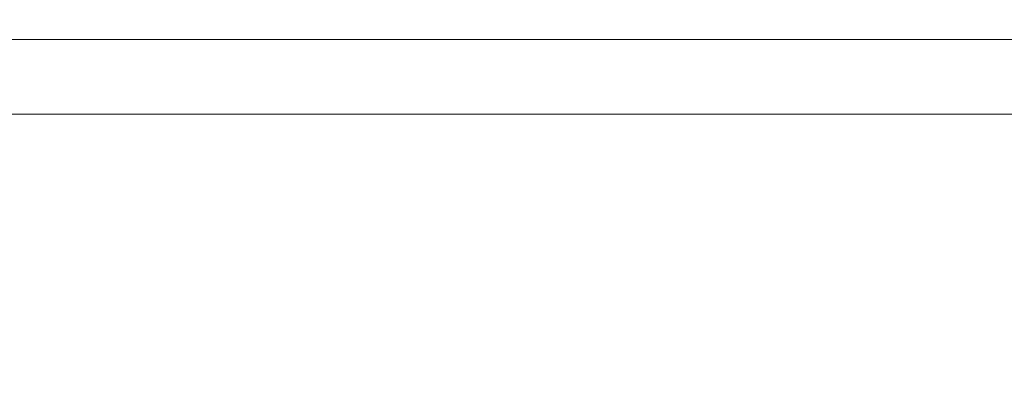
# Model space of a CAD drawing. Header units: metres. Extents: x 8472212 to 8494180, y 5728195 to 5779639.
# Tile 69 of 106: x 8478221 to 8478881, y 5746998 to 5747240. Entities that reach past the tile are written whole.
import ezdxf

# ---------------------------------------------------------------- set-up
doc = ezdxf.new("R2010")
doc.units = ezdxf.units.M
doc.header["$MEASUREMENT"] = 0
doc.layers.add('!elewacja-panele obrys', color=250, linetype='CONTINUOUS', lineweight=9, true_color=0x323232)
doc.layers.add('0A_MJ_tabelka', color=252, linetype='CONTINUOUS', lineweight=5)
doc.layers.add('0A_NIEwidoczne', color=222, linetype='CONTINUOUS', lineweight=0)

msp = doc.modelspace()

# ---------------------------------------------------------------- hatches: boundary and pattern name
at = {"layer": '!elewacja-panele obrys', "linetype": 'Continuous'}
h = msp.add_hatch(dxfattribs=at)
h.set_pattern_fill('AR-B816', color=256, scale=0.7)
h.paths.add_polyline_path([(8476374.12, 5751735.79), (8476348.87, 5751735.79), (8476348.87, 5751720.79), (8476374.12, 5751720.79)])
h.paths.add_polyline_path([(8476455.12, 5751735.79), (8476386.12, 5751735.79), (8476386.12, 5751720.79), (8476455.12, 5751720.79)])
h.paths.add_polyline_path([(8477348.87, 5751735.79), (8476643.12, 5751735.79), (8476643.12, 5751720.79), (8477348.87, 5751720.79)])
h.paths.add_polyline_path([(8479036.62, 5751735.79), (8478967.87, 5751735.79), (8477348.87, 5751735.79), (8477348.87, 5751720.79), (8479036.62, 5751720.79)])
h.paths.add_polyline_path([(8479048.62, 5751735.79), (8479048.62, 5751720.79), (8479073.87, 5751720.79), (8479073.87, 5751735.79)])
h.paths.add_polyline_path([(8479063.58, 5751728.64, -1), (8479062.06, 5751726.66, -1)], flags=16)
h.paths.add_polyline_path([(8479073.87, 5748406.79), (8478967.87, 5748406.79), (8478967.87, 5748391.79), (8479073.87, 5748391.79)])
h.paths.add_polyline_path([(8478779.87, 5748406.79), (8476348.87, 5748406.79), (8476348.87, 5748391.79), (8478779.87, 5748391.79)])
h.paths.add_polyline_path([(8472237.7, 5744980.45), (8472212.45, 5744980.45), (8472212.45, 5744965.45), (8472237.7, 5744965.45)])
h.paths.add_polyline_path([(8474700.2, 5744980.45), (8472249.7, 5744980.45), (8472249.7, 5744965.45), (8474700.2, 5744965.45)])
h.paths.add_polyline_path([(8474737.45, 5744980.45), (8474712.2, 5744980.45), (8474712.2, 5744965.45), (8474737.45, 5744965.45)])

# ---------------------------------------------------------------- linework, layer by layer
at = {"layer": '0A_MJ_tabelka', "color": 7, "lineweight": 0}
msp.add_line((8475658.01, 5747227.08), (8479758.01, 5747227.08), dxfattribs=at)
at = {"layer": '0A_NIEwidoczne', "lineweight": 0}
msp.add_line((8475608.01, 5747177.08), (8479808.01, 5747177.08), dxfattribs=at)

doc.saveas('drawing.dxf')
